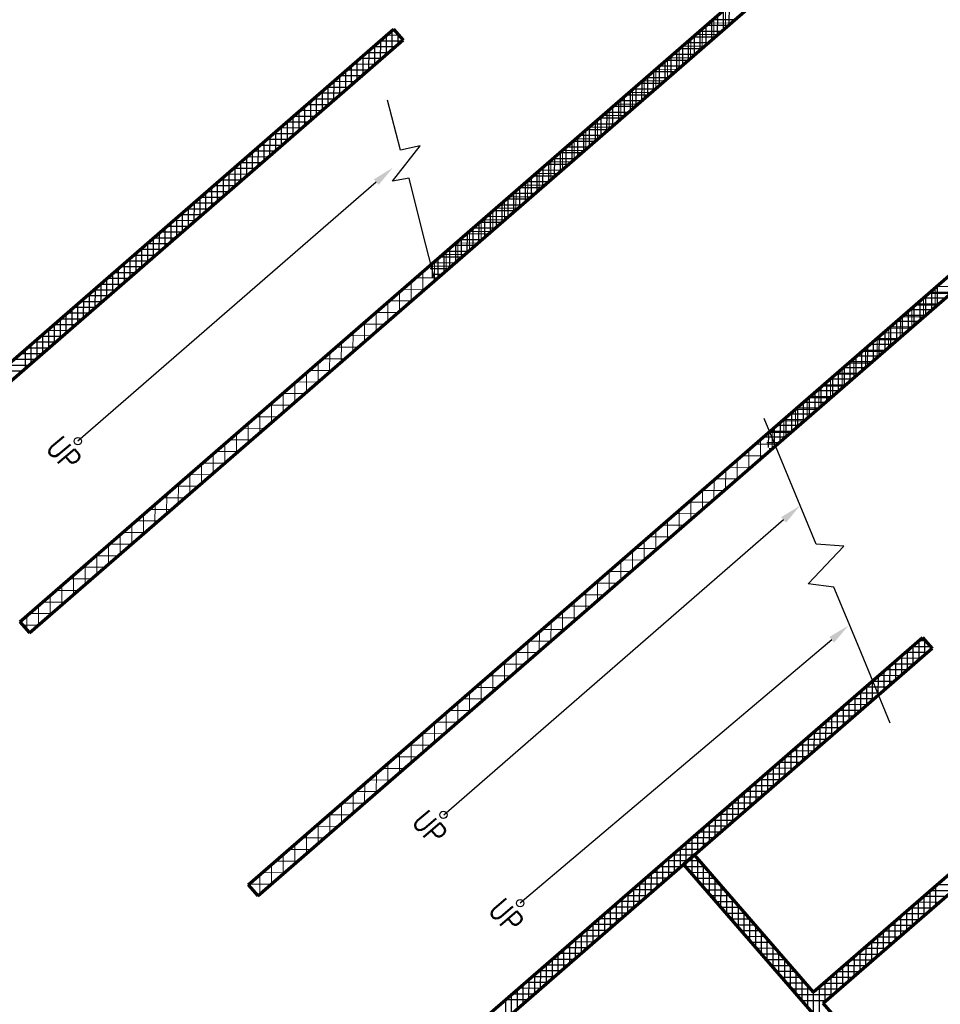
# Model space of a CAD drawing. Header units: millimetres. Extents: x 98667 to 994031, y -2704 to 533009.
# Tile 146 of 256: x 545040 to 557621, y 307550 to 321004. Entities that reach past the tile are written whole.
import ezdxf

# ---------------------------------------------------------------- set-up
doc = ezdxf.new("R2010")
doc.units = ezdxf.units.MM
for name, color, linetype, lineweight in [('A-ANNO-TARG', 4, 'Continuous', 30), ('A-WALL-FULL', 6, 'Continuous', 70), ('A-WALL-PATT', 5, 'Continuous', 15)]:
    doc.layers.add(name, color=color, linetype=linetype, lineweight=lineweight)
doc.layers.add('A-WALL-PATT-50', color=5, linetype='Continuous')
doc.styles.add('SOM-TEXT', font='SIMPLEX.shx', dxfattribs={"width": 0.8})

msp = doc.modelspace()

# ---------------------------------------------------------------- linework, layer by layer
at = {"layer": 'A-ANNO-TARG', "color": 251}
for p, q in [((550246, 319222, 0), (550065, 319904, 0)), ((550135, 318796, 0), (550513, 319280, 0)), ((550513, 319280, 0), (550246, 319222, 0)), ((549913, 318785, 0), (545835, 315245, 0)), ((550364, 318837, 0), (550135, 318796, 0)), ((550551, 318089, 0), (550364, 318837, 0)), ((550713, 317450, 0), (550551, 318089, 0)), ((555924, 313838), (555213, 315554)), ((555479, 314168), (550834, 310135)), ((555815, 313294), (556304, 313808)), ((556304, 313808), (555924, 313838)), ((556167, 313252), (555815, 313294)), ((556512, 312420), (556167, 313252)), ((556137, 312531), (551881, 308930)), ((556937, 311393), (556512, 312420))]:
    msp.add_line(p, q, dxfattribs=at)
for centre in [(545835, 315244, 0), (550830, 310139), (551879, 308931)]:
    msp.add_circle(centre, 50, dxfattribs=at)
for points in [[(549880, 318823, 0), (550139, 318982, 0), (549946, 318747, 0)], [(555446, 314206), (555706, 314365), (555512, 314131)], [(556105, 312569), (556366, 312725), (556169, 312493)]]:
    msp.add_solid(points, dxfattribs=at)
at = {"layer": 'A-WALL-FULL', "color": 251, "linetype": 'ByBlock'}
for p, q in [((545040, 312775), (556090, 322380, 0)), ((545172, 312624), (556371, 322360)), ((544113, 315626), (550150, 320874)), ((550150, 320874), (550281, 320724)), ((550281, 320724), (544244, 315475)), ((548163, 309183), (559362, 318920, 0)), ((548295, 309032), (559342, 318638, 0)), ((545040, 312775), (545172, 312624)), ((551339, 307313), (557376, 312562)), ((557376, 312562), (557508, 312411)), ((557508, 312411), (551470, 307162)), ((559362, 310735), (555890, 307717)), ((556021, 307566), (559493, 310584)), ((554262, 309590), (554111, 309459)), ((555890, 307717), (554262, 309590)), ((554111, 309459), (557054, 306073)), ((548163, 309183), (548295, 309032)), ((557205, 306204), (556021, 307566))]:
    msp.add_line(p, q, dxfattribs=at)
at = {"layer": 'A-WALL-PATT', "color": 251}
for p, q in [((556090, 322380), (545040, 312775)), ((545172, 312624), (556372, 322361)), ((559362, 318920, 0), (548163, 309183, 0)), ((548295, 309032, 0), (559342, 318638, 0)), ((545040, 312775), (545172, 312624)), ((548163, 309183, 0), (548295, 309032, 0))]:
    msp.add_line(p, q, dxfattribs=at)
at = {"layer": 'A-WALL-PATT', "color": 251, "linetype": 'Continuous'}
for p, q in [((554686, 320895), (554687, 321161)), ((554760, 320959), (554456, 320960)), ((554527, 320757), (554528, 321023)), ((550052, 320524), (550052, 320789)), ((550154, 320870), (550145, 320870)), ((550211, 320662), (550211, 320804)), ((554577, 320801), (554274, 320802)), ((554368, 320619), (554369, 320884)), ((549892, 320386), (549893, 320651)), ((550266, 320711), (549963, 320712)), ((554395, 320643), (554092, 320643)), ((554209, 320480), (554210, 320746)), ((549733, 320247), (549734, 320512)), ((550084, 320552), (549781, 320553)), ((554050, 320342), (554051, 320608)), ((549574, 320109), (549575, 320374)), ((549902, 320394), (549599, 320395)), ((553891, 320204), (553891, 320469)), ((554213, 320484), (553910, 320485)), ((549415, 319971), (549416, 320236)), ((549720, 320236), (549417, 320237)), ((554031, 320326), (553727, 320327)), ((553732, 320065), (553732, 320331)), ((549256, 319832), (549257, 320097)), ((553849, 320168), (553545, 320169)), ((553572, 319927), (553573, 320193)), ((549097, 319694), (549097, 319959)), ((549538, 320078), (549235, 320079)), ((553667, 320010), (553363, 320010)), ((553413, 319789), (553414, 320054)), ((549356, 319919), (549053, 319920)), ((553485, 319851), (553181, 319852)), ((553254, 319650), (553255, 319916)), ((549174, 319761), (548871, 319762)), ((548938, 319556), (548938, 319821)), ((553303, 319693), (552999, 319694)), ((553095, 319512), (553096, 319778)), ((548992, 319603), (548689, 319604)), ((548778, 319417), (548779, 319682)), ((552936, 319374), (552937, 319639)), ((548810, 319445), (548507, 319446)), ((548619, 319279), (548620, 319544)), ((552777, 319235), (552777, 319501)), ((553121, 319535), (552817, 319536)), ((548628, 319286), (548325, 319287)), ((548460, 319141), (548461, 319406)), ((552618, 319097), (552618, 319363)), ((552939, 319377), (552635, 319377)), ((548301, 319002), (548302, 319267)), ((552757, 319218), (552453, 319219)), ((552458, 318959), (552459, 319224)), ((548142, 318864), (548143, 319129)), ((548446, 319128), (548143, 319129)), ((552575, 319060), (552271, 319061)), ((552299, 318820), (552300, 319086)), ((548264, 318970), (547961, 318971)), ((547983, 318726), (547984, 318991)), ((552393, 318902), (552089, 318903)), ((552140, 318682), (552141, 318948)), ((548082, 318812), (547778, 318813)), ((547824, 318587), (547824, 318852)), ((551981, 318544), (551982, 318809)), ((547900, 318653), (547596, 318654)), ((547665, 318449), (547665, 318714)), ((551822, 318405), (551823, 318671)), ((552211, 318744), (551907, 318744)), ((547718, 318495), (547414, 318496)), ((547505, 318311), (547506, 318576)), ((551663, 318267), (551664, 318533)), ((552029, 318585), (551725, 318586)), ((547346, 318172), (547347, 318437)), ((551504, 318129), (551504, 318394)), ((551847, 318427), (551543, 318428)), ((547187, 318034), (547188, 318299)), ((547536, 318337), (547232, 318338)), ((551345, 317990), (551345, 318256)), ((551665, 318269), (551361, 318270)), ((547028, 317896), (547029, 318161)), ((547354, 318179), (547050, 318180)), ((551483, 318111), (551179, 318111)), ((551185, 317852), (551186, 318118)), ((547172, 318020), (546868, 318021)), ((546869, 317757), (546870, 318022)), ((551301, 317952), (550997, 317953)), ((551026, 317714), (551027, 317979)), ((546990, 317862), (546686, 317863)), ((546710, 317619), (546710, 317884)), ((550867, 317575), (550868, 317841)), ((546808, 317704), (546504, 317705)), ((546551, 317481), (546551, 317746)), ((550708, 317437), (550709, 317703)), ((551119, 317794), (550815, 317795)), ((546626, 317546), (546322, 317547)), ((546392, 317342), (546392, 317608)), ((550549, 317299), (550550, 317564)), ((550937, 317636), (550633, 317637)), ((546232, 317204), (546233, 317469)), ((550390, 317160), (550390, 317426)), ((550755, 317478), (550451, 317478)), ((546073, 317066), (546074, 317331)), ((546444, 317387), (546140, 317388)), ((550231, 317022), (550231, 317288)), ((550573, 317319), (550269, 317320)), ((557551, 317081), (557552, 317346)), ((545914, 316927), (545915, 317193)), ((546262, 317229), (545958, 317230)), ((550071, 316884), (550072, 317149)), ((550390, 317161), (550087, 317162)), ((557392, 316942), (557393, 317208)), ((557758, 317261), (557455, 317262)), ((545755, 316789), (545756, 317054)), ((546079, 317071), (545776, 317072)), ((550208, 317003), (549905, 317004)), ((549912, 316745), (549913, 317011)), ((557233, 316804), (557234, 317070)), ((557576, 317102), (557273, 317103)), ((545897, 316913), (545594, 316914)), ((545596, 316651), (545597, 316916)), ((549753, 316607), (549754, 316873)), ((557074, 316666), (557075, 316931)), ((557394, 316944), (557091, 316945)), ((545715, 316754), (545412, 316755)), ((545437, 316512), (545437, 316778)), ((549594, 316469), (549595, 316734)), ((550026, 316845), (549723, 316845)), ((557212, 316786), (556909, 316787)), ((556915, 316527), (556916, 316793)), ((545533, 316596), (545230, 316597)), ((545278, 316374), (545278, 316639)), ((549435, 316330), (549436, 316596)), ((549844, 316686), (549540, 316687)), ((557030, 316628), (556727, 316629)), ((556756, 316389), (556757, 316655)), ((545118, 316236), (545119, 316501)), ((549662, 316528), (549358, 316529)), ((556848, 316469), (556545, 316470)), ((556597, 316250), (556597, 316516)), ((545351, 316438), (545048, 316439)), ((549480, 316370), (549176, 316371)), ((549276, 316192), (549277, 316458)), ((556438, 316112), (556438, 316378)), ((545169, 316280), (544866, 316281)), ((549298, 316212), (548994, 316212)), ((549117, 316054), (549117, 316319)), ((556278, 315974), (556279, 316239)), ((556666, 316311), (556363, 316312)), ((548958, 315915), (548958, 316181)), ((556119, 315835), (556120, 316101)), ((556484, 316153), (556181, 316154)), ((548798, 315777), (548799, 316043)), ((549116, 316053), (548812, 316054)), ((555960, 315697), (555961, 315963)), ((556302, 315995), (555999, 315996)), ((548934, 315895), (548630, 315896)), ((548639, 315639), (548640, 315904)), ((555801, 315559), (555802, 315824)), ((556120, 315836), (555817, 315837)), ((548752, 315737), (548448, 315738)), ((548480, 315500), (548481, 315766)), ((555938, 315678), (555635, 315679)), ((555642, 315420), (555643, 315686)), ((548570, 315579), (548266, 315579)), ((548321, 315362), (548322, 315628)), ((555756, 315520), (555453, 315521)), ((555483, 315282), (555483, 315548)), ((548388, 315420), (548084, 315421)), ((548162, 315224), (548163, 315489)), ((555324, 315144), (555324, 315409)), ((548206, 315262), (547902, 315263)), ((548003, 315085), (548003, 315351)), ((555164, 315005), (555165, 315271)), ((555574, 315362), (555271, 315363)), ((547844, 314947), (547844, 315213)), ((555005, 314867), (555006, 315132)), ((555392, 315203), (555089, 315204)), ((547684, 314809), (547685, 315074)), ((548024, 315104), (547720, 315105)), ((554846, 314728), (554847, 314994)), ((555210, 315045), (554907, 315046)), ((547525, 314670), (547526, 314936)), ((547842, 314946), (547538, 314946)), ((554687, 314590), (554688, 314856)), ((555028, 314887), (554725, 314888)), ((547660, 314787), (547356, 314788)), ((547366, 314532), (547367, 314798)), ((554528, 314452), (554529, 314717)), ((554846, 314729), (554543, 314730)), ((547478, 314629), (547174, 314630)), ((547207, 314394), (547208, 314659)), ((554369, 314313), (554370, 314579)), ((547296, 314471), (546992, 314472)), ((547048, 314255), (547049, 314521)), ((554664, 314570), (554361, 314571)), ((547114, 314313), (546810, 314313)), ((546889, 314117), (546890, 314383)), ((554482, 314412), (554179, 314413)), ((554210, 314175), (554210, 314441)), ((546730, 313979), (546730, 314244)), ((554300, 314254), (553997, 314255)), ((554051, 314037), (554051, 314302)), ((546571, 313840), (546571, 314106)), ((546932, 314154), (546628, 314155)), ((554118, 314096), (553815, 314097)), ((553891, 313898), (553892, 314164)), ((546411, 313702), (546412, 313968)), ((546750, 313996), (546446, 313997)), ((553936, 313937), (553633, 313938)), ((553732, 313760), (553733, 314026)), ((546252, 313564), (546253, 313829)), ((546568, 313838), (546264, 313839)), ((553754, 313779), (553451, 313780)), ((553573, 313621), (553574, 313887)), ((546386, 313680), (546082, 313680)), ((546093, 313425), (546094, 313691)), ((553414, 313483), (553415, 313749)), ((546203, 313521), (545900, 313522)), ((545934, 313287), (545935, 313553)), ((553255, 313345), (553256, 313610)), ((553572, 313621), (553269, 313622)), ((545775, 313149), (545776, 313414)), ((553390, 313463), (553087, 313464)), ((553096, 313206), (553096, 313472)), ((545616, 313011), (545617, 313276)), ((546021, 313363), (545718, 313364)), ((553209, 313304), (552905, 313305)), ((552937, 313068), (552937, 313334)), ((545457, 312872), (545457, 313138)), ((545839, 313205), (545535, 313206)), ((553027, 313146), (552723, 313147)), ((552777, 312930), (552778, 313195)), ((545298, 312734), (545298, 312999)), ((545657, 313047), (545353, 313047)), ((552845, 312988), (552541, 312989)), ((552618, 312791), (552619, 313057)), ((545139, 312662), (545139, 312861)), ((545475, 312888), (545171, 312889)), ((552663, 312830), (552359, 312831)), ((552459, 312653), (552460, 312919)), ((545293, 312730), (545079, 312731)), ((552300, 312515), (552301, 312780)), ((552141, 312376), (552142, 312642)), ((552481, 312671), (552177, 312672)), ((551982, 312238), (551983, 312503)), ((552299, 312513), (551995, 312514)), ((557486, 312436), (557232, 312436)), ((557331, 312258), (557332, 312523)), ((557490, 312396), (557491, 312430)), ((552117, 312355), (551813, 312356)), ((551823, 312099), (551823, 312365)), ((557172, 312119), (557173, 312385)), ((551935, 312197), (551631, 312198)), ((551664, 311961), (551664, 312227)), ((557013, 311981), (557014, 312247)), ((557354, 312277), (557050, 312278)), ((551753, 312038), (551449, 312039)), ((551504, 311823), (551505, 312088)), ((556854, 311843), (556855, 312108)), ((557172, 312119), (556868, 312120)), ((551345, 311684), (551346, 311950)), ((556990, 311961), (556686, 311962)), ((556695, 311704), (556695, 311970)), ((551186, 311546), (551187, 311812)), ((551571, 311880), (551267, 311881)), ((556808, 311803), (556504, 311803)), ((556536, 311566), (556536, 311832)), ((551027, 311408), (551028, 311673)), ((551389, 311722), (551085, 311723)), ((556626, 311644), (556322, 311645)), ((556376, 311428), (556377, 311693)), ((550868, 311269), (550869, 311535)), ((551207, 311564), (550903, 311565)), ((556444, 311486), (556140, 311487)), ((556217, 311289), (556218, 311555)), ((550709, 311131), (550709, 311397)), ((551025, 311405), (550721, 311406)), ((556058, 311151), (556059, 311417)), ((550843, 311247), (550539, 311248)), ((550550, 310993), (550550, 311258)), ((555899, 311013), (555900, 311278)), ((556262, 311328), (555958, 311329)), ((550661, 311089), (550357, 311090)), ((550390, 310854), (550391, 311120)), ((555740, 310874), (555741, 311140)), ((556080, 311170), (555776, 311170)), ((550231, 310716), (550232, 310981)), ((555581, 310736), (555582, 311002)), ((555898, 311011), (555594, 311012)), ((550072, 310577), (550073, 310843)), ((550479, 310931), (550175, 310932)), ((555716, 310853), (555412, 310854)), ((555422, 310598), (555422, 310863)), ((549913, 310439), (549914, 310705)), ((550297, 310772), (549993, 310773)), ((555534, 310695), (555230, 310696)), ((555263, 310459), (555263, 310725)), ((549754, 310301), (549755, 310566)), ((550115, 310614), (549811, 310615)), ((555103, 310321), (555104, 310587)), ((549595, 310162), (549596, 310428)), ((549933, 310456), (549629, 310457)), ((554944, 310183), (554945, 310448)), ((555352, 310537), (555048, 310537)), ((549436, 310024), (549436, 310290)), ((549751, 310298), (549447, 310299)), ((554785, 310044), (554786, 310310)), ((555169, 310378), (554866, 310379)), ((549569, 310139), (549265, 310140)), ((549277, 309886), (549277, 310151)), ((554626, 309906), (554627, 310172)), ((554987, 310220), (554684, 310221)), ((549117, 309747), (549118, 310013)), ((554467, 309768), (554468, 310033)), ((554805, 310062), (554502, 310063)), ((548958, 309609), (548959, 309875)), ((549387, 309981), (549083, 309982)), ((554308, 309629), (554309, 309895)), ((554623, 309904), (554319, 309904)), ((548799, 309470), (548800, 309736)), ((549205, 309823), (548901, 309824)), ((554441, 309745), (554137, 309746)), ((554149, 309491), (554149, 309757)), ((549023, 309665), (548719, 309666)), ((553990, 309353), (553990, 309618)), ((548841, 309506), (548537, 309507)), ((548640, 309332), (548641, 309598)), ((553830, 309214), (553831, 309480)), ((554259, 309587), (553955, 309588)), ((554148, 309416), (554149, 309491)), ((554265, 309587), (554259, 309587)), ((554307, 309234), (554308, 309538)), ((548659, 309348), (548355, 309349)), ((548481, 309194), (548482, 309459)), ((553671, 309076), (553672, 309342)), ((554077, 309429), (553773, 309430)), ((554403, 309428), (554137, 309429)), ((554465, 309052), (554466, 309356)), ((548322, 309055), (548323, 309321)), ((553512, 308938), (553513, 309203)), ((553895, 309271), (553591, 309271)), ((554541, 309269), (554276, 309270)), ((548477, 309190), (548173, 309191)), ((553353, 308799), (553354, 309065)), ((553713, 309112), (553409, 309113)), ((554680, 309110), (554414, 309110)), ((554623, 308870), (554624, 309174)), ((557481, 308835), (557481, 309100)), ((557787, 309101), (557483, 309102)), ((553194, 308661), (553195, 308927)), ((553531, 308954), (553227, 308955)), ((554818, 308951), (554552, 308951)), ((554781, 308688), (554782, 308992)), ((557605, 308943), (557301, 308944)), ((557321, 308696), (557322, 308962)), ((553349, 308796), (553045, 308797)), ((554956, 308791), (554691, 308792)), ((554940, 308506), (554941, 308810)), ((557162, 308558), (557163, 308823)), ((553035, 308523), (553035, 308788)), ((557003, 308420), (557004, 308685)), ((557423, 308785), (557119, 308786)), ((553167, 308638), (552863, 308639)), ((552876, 308384), (552876, 308650)), ((555095, 308632), (554829, 308633)), ((555098, 308324), (555099, 308628)), ((556844, 308281), (556845, 308547)), ((557241, 308626), (556937, 308627)), ((552985, 308479), (552681, 308480)), ((552716, 308246), (552717, 308512)), ((555233, 308473), (554967, 308474)), ((555256, 308142), (555257, 308445)), ((556685, 308143), (556686, 308408)), ((557059, 308468), (556755, 308469)), ((552803, 308321), (552499, 308322)), ((552557, 308108), (552558, 308373)), ((555371, 308314), (555106, 308315)), ((555414, 307960), (555415, 308263)), ((556526, 308005), (556527, 308270)), ((556877, 308310), (556573, 308311)), ((552621, 308163), (552317, 308164)), ((552398, 307969), (552399, 308235)), ((555510, 308155), (555244, 308156)), ((556367, 307866), (556367, 308132)), ((556695, 308152), (556391, 308153)), ((552439, 308005), (552135, 308006)), ((552239, 307831), (552240, 308097)), ((555648, 307996), (555382, 307997)), ((555573, 307778), (555574, 308081)), ((556208, 307728), (556208, 307993)), ((556513, 307993), (556209, 307994)), ((552080, 307693), (552081, 307958)), ((555731, 307595), (555732, 307899)), ((556048, 307590), (556049, 307855)), ((551921, 307554), (551922, 307820)), ((552257, 307846), (551953, 307847)), ((555786, 307837), (555521, 307837)), ((555889, 307413), (555890, 307717)), ((556331, 307835), (556027, 307836)), ((551762, 307416), (551762, 307682)), ((552075, 307688), (551771, 307689)), ((556149, 307677), (555659, 307678))]:
    msp.add_line(p, q, dxfattribs=at)
at = {"layer": 'A-WALL-PATT-50', "color": 251, "linetype": 'Continuous'}
for p, q in [((554737, 320940), (554738, 321205)), ((554578, 320801), (554579, 321067)), ((554658, 320871), (554659, 321136)), ((554718, 320923), (554415, 320924)), ((554419, 320663), (554420, 320929)), ((554499, 320732), (554499, 320998)), ((554810, 321003), (554506, 321003)), ((550052, 320524), (550052, 320789)), ((550223, 320790), (550054, 320791)), ((550131, 320593), (550132, 320858)), ((550154, 320870), (550145, 320870)), ((550211, 320662), (550211, 320804)), ((554536, 320765), (554233, 320766)), ((554260, 320525), (554261, 320790)), ((554627, 320844), (554324, 320845)), ((554340, 320594), (554340, 320860)), ((550175, 320632), (549872, 320632)), ((549892, 320386), (549893, 320651)), ((550266, 320711), (549963, 320712)), ((549972, 320455), (549973, 320720)), ((554101, 320386), (554102, 320652)), ((554445, 320686), (554142, 320687)), ((554180, 320456), (554181, 320721)), ((549733, 320247), (549734, 320512)), ((550084, 320552), (549781, 320553)), ((549813, 320316), (549814, 320582)), ((553942, 320248), (553942, 320514)), ((554263, 320528), (553959, 320529)), ((554021, 320317), (554022, 320583)), ((554354, 320607), (554051, 320608)), ((549574, 320109), (549575, 320374)), ((549902, 320394), (549599, 320395)), ((549654, 320178), (549654, 320443)), ((549993, 320473), (549690, 320474)), ((554081, 320370), (553777, 320370)), ((553783, 320110), (553783, 320375)), ((553862, 320179), (553863, 320445)), ((554172, 320449), (553868, 320449)), ((549415, 319971), (549416, 320236)), ((549720, 320236), (549417, 320237)), ((549495, 320040), (549495, 320305)), ((549811, 320315), (549508, 320316)), ((553623, 319971), (553624, 320237)), ((553990, 320290), (553686, 320291)), ((553703, 320041), (553704, 320306)), ((549256, 319832), (549257, 320097)), ((549629, 320157), (549326, 320158)), ((549335, 319901), (549336, 320167)), ((553464, 319833), (553465, 320099)), ((553808, 320132), (553504, 320133)), ((553544, 319902), (553545, 320168)), ((553899, 320211), (553595, 320212)), ((549097, 319694), (549097, 319959)), ((549447, 319999), (549144, 319999)), ((549176, 319763), (549177, 320028)), ((549538, 320078), (549235, 320079)), ((553305, 319695), (553306, 319960)), ((553626, 319974), (553322, 319975)), ((553385, 319764), (553385, 320030)), ((553717, 320053), (553413, 320054)), ((549265, 319840), (548962, 319841)), ((549017, 319625), (549018, 319890)), ((549356, 319919), (549053, 319920)), ((553226, 319626), (553226, 319891)), ((553535, 319895), (553231, 319896)), ((548858, 319486), (548859, 319752)), ((549174, 319761), (548871, 319762)), ((548938, 319556), (548938, 319821)), ((553353, 319737), (553049, 319737)), ((553066, 319487), (553067, 319753)), ((553444, 319816), (553140, 319816)), ((553146, 319556), (553147, 319822)), ((548992, 319603), (548689, 319604)), ((548699, 319348), (548700, 319613)), ((548778, 319417), (548779, 319682)), ((549083, 319682), (548780, 319683)), ((553171, 319578), (552867, 319579)), ((552907, 319349), (552908, 319615)), ((553262, 319657), (552958, 319658)), ((552987, 319418), (552988, 319684)), ((548810, 319445), (548507, 319446)), ((548540, 319210), (548541, 319475)), ((548901, 319524), (548598, 319525)), ((548619, 319279), (548620, 319544)), ((552989, 319420), (552685, 319421)), ((552748, 319211), (552749, 319476)), ((553080, 319499), (552776, 319500)), ((552828, 319280), (552829, 319545)), ((548628, 319286), (548325, 319287)), ((548381, 319071), (548381, 319337)), ((548719, 319366), (548416, 319366)), ((548460, 319141), (548461, 319406)), ((552589, 319072), (552590, 319338)), ((552898, 319341), (552594, 319342)), ((552669, 319142), (552669, 319407)), ((548222, 318933), (548222, 319198)), ((548537, 319207), (548234, 319208)), ((548301, 319002), (548302, 319267)), ((552716, 319183), (552412, 319183)), ((552430, 318934), (552431, 319200)), ((552807, 319262), (552503, 319263)), ((552510, 319003), (552510, 319269)), ((548355, 319049), (548052, 319050)), ((548062, 318795), (548063, 319060)), ((548142, 318864), (548143, 319129)), ((548446, 319128), (548143, 319129)), ((552534, 319024), (552230, 319025)), ((552271, 318796), (552272, 319061)), ((552625, 319104), (552321, 319104)), ((552350, 318865), (552351, 319130)), ((548173, 318891), (547870, 318892)), ((547903, 318656), (547904, 318922)), ((548264, 318970), (547961, 318971)), ((547983, 318726), (547984, 318991)), ((552112, 318657), (552112, 318923)), ((552443, 318945), (552139, 318946)), ((552191, 318727), (552192, 318992)), ((547744, 318518), (547745, 318783)), ((548082, 318812), (547778, 318813)), ((547824, 318587), (547824, 318852)), ((551953, 318519), (551953, 318785)), ((552261, 318787), (551957, 318788)), ((552032, 318588), (552033, 318854)), ((552352, 318866), (552048, 318867)), ((547585, 318380), (547586, 318645)), ((547900, 318653), (547596, 318654)), ((547665, 318449), (547665, 318714)), ((547991, 318733), (547687, 318733)), ((552079, 318629), (551775, 318630)), ((551793, 318381), (551794, 318646)), ((552170, 318708), (551866, 318709)), ((551873, 318450), (551874, 318715)), ((547718, 318495), (547414, 318496)), ((547426, 318241), (547427, 318507)), ((547505, 318311), (547506, 318576)), ((547809, 318574), (547505, 318575)), ((551634, 318242), (551635, 318508)), ((551988, 318550), (551684, 318550)), ((551714, 318312), (551715, 318577)), ((547267, 318103), (547267, 318368)), ((547627, 318416), (547323, 318417)), ((547346, 318172), (547347, 318437)), ((551475, 318104), (551476, 318370)), ((551806, 318391), (551502, 318392)), ((551555, 318173), (551555, 318439)), ((551897, 318471), (551593, 318471)), ((547108, 317965), (547108, 318230)), ((547445, 318258), (547141, 318259)), ((547187, 318034), (547188, 318299)), ((547536, 318337), (547232, 318338)), ((551316, 317966), (551317, 318231)), ((551624, 318233), (551320, 318234)), ((551396, 318035), (551396, 318300)), ((551715, 318312), (551411, 318313)), ((546948, 317826), (546949, 318092)), ((547263, 318100), (546959, 318100)), ((547028, 317896), (547029, 318161)), ((547354, 318179), (547050, 318180)), ((551442, 318075), (551138, 318076)), ((551157, 317827), (551158, 318093)), ((551533, 318154), (551229, 318155)), ((551236, 317897), (551237, 318162)), ((547081, 317941), (546777, 317942)), ((546789, 317688), (546790, 317953)), ((547172, 318020), (546868, 318021)), ((546869, 317757), (546870, 318022)), ((550998, 317689), (550998, 317955)), ((551351, 317996), (551047, 317997)), ((551077, 317758), (551078, 318024)), ((546630, 317550), (546631, 317815)), ((546990, 317862), (546686, 317863)), ((546710, 317619), (546710, 317884)), ((550839, 317551), (550839, 317816)), ((551169, 317838), (550865, 317838)), ((550918, 317620), (550919, 317885)), ((551260, 317917), (550956, 317917)), ((546471, 317411), (546472, 317677)), ((546808, 317704), (546504, 317705)), ((546551, 317481), (546551, 317746)), ((546899, 317783), (546595, 317784)), ((550680, 317487), (550680, 317678)), ((550987, 317679), (550683, 317680)), ((550759, 317482), (550760, 317747)), ((551078, 317758), (550774, 317759)), ((546312, 317273), (546313, 317538)), ((546626, 317546), (546322, 317547)), ((546392, 317342), (546392, 317608)), ((546717, 317625), (546413, 317626)), ((550896, 317600), (550649, 317601)), ((546535, 317467), (546231, 317467)), ((546232, 317204), (546233, 317469)), ((550804, 317521), (550671, 317521)), ((550713, 317442), (550692, 317442)), ((546353, 317308), (546049, 317309)), ((546073, 317066), (546074, 317331)), ((546444, 317387), (546140, 317388)), ((546153, 317135), (546154, 317400)), ((557777, 317277, 0), (557473, 317278, 0)), ((557503, 317039, 0), (557504, 317305, 0)), ((557868, 317356, 0), (557564, 317357, 0)), ((557583, 317108, 0), (557583, 317374, 0)), ((546171, 317150), (545867, 317151)), ((545914, 316927), (545915, 317193)), ((546262, 317229), (545958, 317230)), ((545994, 316996), (545994, 317262)), ((557344, 316900, 0), (557345, 317166, 0)), ((557686, 317198, 0), (557382, 317199, 0)), ((557424, 316970, 0), (557424, 317236, 0)), ((545755, 316789), (545756, 317054)), ((546079, 317071), (545776, 317072)), ((545835, 316858), (545835, 317123)), ((557185, 316762, 0), (557186, 317028, 0)), ((557504, 317040, 0), (557200, 317040, 0)), ((557264, 316831, 0), (557265, 317097, 0)), ((557595, 317119, 0), (557291, 317119, 0)), ((545897, 316913), (545594, 316914)), ((545596, 316651), (545597, 316916)), ((545675, 316720), (545676, 316985)), ((545988, 316992), (545685, 316993)), ((557322, 316881, 0), (557018, 316882, 0)), ((557026, 316624, 0), (557027, 316890, 0)), ((557105, 316693, 0), (557106, 316959, 0)), ((557413, 316960, 0), (557109, 316961, 0)), ((545715, 316754), (545412, 316755)), ((545437, 316512), (545437, 316778)), ((545806, 316834), (545503, 316834)), ((545516, 316581), (545517, 316847)), ((556867, 316485, 0), (556867, 316751, 0)), ((557231, 316802, 0), (556927, 316803, 0)), ((556946, 316554, 0), (556947, 316821, 0)), ((545533, 316596), (545230, 316597)), ((545278, 316374), (545278, 316639)), ((545624, 316675), (545321, 316676)), ((545357, 316443), (545358, 316708)), ((556708, 316347, 0), (556708, 316613, 0)), ((557049, 316644, 0), (556745, 316645, 0)), ((556787, 316416, 0), (556788, 316682, 0)), ((557140, 316723, 0), (556836, 316724, 0)), ((545118, 316236), (545119, 316501)), ((545442, 316517), (545139, 316518)), ((545198, 316305), (545199, 316570)), ((556548, 316209, 0), (556549, 316475, 0)), ((556867, 316486, 0), (556563, 316486, 0)), ((556628, 316278, 0), (556629, 316544, 0)), ((556958, 316565, 0), (556654, 316566, 0)), ((545260, 316359), (544957, 316360)), ((545351, 316438), (545048, 316439)), ((556685, 316327, 0), (556381, 316328, 0)), ((556389, 316070, 0), (556390, 316336, 0)), ((556469, 316139, 0), (556470, 316406, 0)), ((556776, 316407, 0), (556472, 316407, 0)), ((545078, 316201), (544775, 316201)), ((545169, 316280), (544866, 316281)), ((556230, 315932, 0), (556231, 316198, 0)), ((556594, 316248, 0), (556290, 316249, 0)), ((556310, 316001, 0), (556310, 316267, 0)), ((556071, 315793, 0), (556072, 316060, 0)), ((556412, 316090, 0), (556107, 316091, 0)), ((556151, 315863, 0), (556151, 316129, 0)), ((556503, 316169, 0), (556198, 316170, 0)), ((556230, 315932, 0), (555925, 315933, 0)), ((555991, 315724, 0), (555992, 315991, 0)), ((556321, 316011, 0), (556016, 316012, 0)), ((555832, 315586, 0), (555833, 315852, 0)), ((556139, 315853, 0), (555834, 315853, 0)), ((555912, 315655, 0), (555913, 315921, 0)), ((555957, 315694, 0), (555652, 315695, 0)), ((555673, 315448, 0), (555674, 315714, 0)), ((556048, 315774, 0), (555743, 315774, 0)), ((555753, 315517, 0), (555753, 315783, 0)), ((555775, 315536, 0), (555470, 315537, 0)), ((555514, 315309, 0), (555515, 315576, 0)), ((555866, 315615, 0), (555561, 315616, 0)), ((555594, 315378, 0), (555594, 315645, 0)), ((555355, 315171, 0), (555356, 315437, 0)), ((555684, 315457, 0), (555379, 315458, 0)), ((555434, 315240, 0), (555435, 315506, 0)), ((555502, 315299, 0), (555217, 315300, 0)), ((555275, 315158, 0), (555276, 315368, 0)), ((555593, 315378, 0), (555288, 315379, 0)), ((555411, 315220, 0), (555250, 315220, 0)), ((555320, 315141, 0), (555283, 315141, 0)), ((557486, 312436), (557232, 312436)), ((557252, 312188), (557252, 312454)), ((557417, 312515), (557323, 312516)), ((557331, 312258), (557332, 312523)), ((557411, 312327), (557411, 312521)), ((557490, 312396), (557491, 312430)), ((557093, 312050), (557093, 312316)), ((557445, 312357), (557141, 312357)), ((557172, 312119), (557173, 312385)), ((556933, 311912), (556934, 312177)), ((557263, 312198), (556959, 312199)), ((557013, 311981), (557014, 312247)), ((557354, 312277), (557050, 312278)), ((556774, 311773), (556775, 312039)), ((557081, 312040), (556777, 312041)), ((556854, 311843), (556855, 312108)), ((557172, 312119), (556868, 312120)), ((556615, 311635), (556616, 311901)), ((556990, 311961), (556686, 311962)), ((556695, 311704), (556695, 311970)), ((556456, 311497), (556457, 311762)), ((556808, 311803), (556504, 311803)), ((556536, 311566), (556536, 311832)), ((556899, 311882), (556595, 311883)), ((556297, 311358), (556298, 311624)), ((556626, 311644), (556322, 311645)), ((556376, 311428), (556377, 311693)), ((556717, 311724), (556413, 311724)), ((556138, 311220), (556139, 311486)), ((556444, 311486), (556140, 311487)), ((556217, 311289), (556218, 311555)), ((556535, 311565), (556231, 311566)), ((555979, 311082), (555979, 311347)), ((556353, 311407), (556049, 311408)), ((556058, 311151), (556059, 311417)), ((556171, 311249), (555867, 311250)), ((555899, 311013), (555900, 311278)), ((556262, 311328), (555958, 311329)), ((555989, 311091), (555685, 311091)), ((555740, 310874), (555741, 311140)), ((556080, 311170), (555776, 311170)), ((555820, 310943), (555820, 311209)), ((555581, 310736), (555582, 311002)), ((555898, 311011), (555594, 311012)), ((555660, 310805), (555661, 311071)), ((555716, 310853), (555412, 310854)), ((555422, 310598), (555422, 310863)), ((555501, 310667), (555502, 310932)), ((555807, 310932), (555503, 310933)), ((555534, 310695), (555230, 310696)), ((555263, 310459), (555263, 310725)), ((555625, 310774), (555321, 310775)), ((555342, 310528), (555343, 310794)), ((555103, 310321), (555104, 310587)), ((555443, 310616), (555139, 310617)), ((555183, 310390), (555184, 310656)), ((554944, 310183), (554945, 310448)), ((555261, 310458), (554957, 310458)), ((555024, 310252), (555025, 310517)), ((555352, 310537), (555048, 310537)), ((555078, 310299), (554775, 310300)), ((554785, 310044), (554786, 310310)), ((554865, 310113), (554865, 310379)), ((555169, 310378), (554866, 310379)), ((554896, 310141), (554593, 310142)), ((554626, 309906), (554627, 310172)), ((554987, 310220), (554684, 310221)), ((554706, 309975), (554706, 310241)), ((554467, 309768), (554468, 310033)), ((554805, 310062), (554502, 310063)), ((554546, 309837), (554547, 310102)), ((554308, 309629), (554309, 309895)), ((554623, 309904), (554319, 309904)), ((554387, 309698), (554388, 309964)), ((554714, 309983), (554410, 309984)), ((554441, 309745), (554137, 309746)), ((554149, 309491), (554149, 309757)), ((554228, 309560), (554229, 309826)), ((554532, 309825), (554228, 309825)), ((553990, 309353), (553990, 309618)), ((554350, 309666), (554046, 309667)), ((554069, 309422), (554070, 309687)), ((553830, 309214), (553831, 309480)), ((554168, 309508), (553864, 309509)), ((553910, 309283), (553911, 309549)), ((554259, 309587), (553955, 309588)), ((554148, 309416), (554149, 309491)), ((554334, 309508), (554168, 309508)), ((554228, 309325), (554228, 309560)), ((554265, 309587), (554259, 309587)), ((554307, 309234), (554308, 309538)), ((553671, 309076), (553672, 309342)), ((553986, 309350), (553682, 309351)), ((553751, 309145), (553752, 309411)), ((554077, 309429), (553773, 309430)), ((554403, 309428), (554137, 309429)), ((554472, 309348), (554206, 309349)), ((554386, 309143), (554387, 309447)), ((554465, 309052), (554466, 309356)), ((553512, 308938), (553513, 309203)), ((553895, 309271), (553591, 309271)), ((553592, 309007), (553592, 309272)), ((554541, 309269), (554276, 309270)), ((554544, 308961), (554545, 309265)), ((553353, 308799), (553354, 309065)), ((553713, 309112), (553409, 309113)), ((553433, 308869), (553433, 309134)), ((553804, 309192), (553500, 309192)), ((554610, 309189), (554345, 309190)), ((554680, 309110), (554414, 309110)), ((554623, 308870), (554624, 309174)), ((554702, 308779), (554703, 309083)), ((557481, 308835), (557481, 309100)), ((557787, 309101), (557483, 309102)), ((557560, 308904), (557561, 309169)), ((557878, 309180), (557574, 309181)), ((553194, 308661), (553195, 308927)), ((553531, 308954), (553227, 308955)), ((553273, 308730), (553274, 308996)), ((553622, 309033), (553318, 309034)), ((554749, 309030), (554483, 309031)), ((554818, 308951), (554552, 308951)), ((554781, 308688), (554782, 308992)), ((557605, 308943), (557301, 308944)), ((557321, 308696), (557322, 308962)), ((557696, 309022), (557392, 309023)), ((557401, 308765), (557402, 309031)), ((553349, 308796), (553045, 308797)), ((553114, 308592), (553115, 308857)), ((553440, 308875), (553136, 308876)), ((554887, 308871), (554621, 308872)), ((554956, 308791), (554691, 308792)), ((554861, 308597), (554861, 308901)), ((554940, 308506), (554941, 308810)), ((557162, 308558), (557163, 308823)), ((557514, 308864), (557210, 308865)), ((557242, 308627), (557243, 308893)), ((553258, 308717), (552954, 308718)), ((552955, 308454), (552956, 308719)), ((553035, 308523), (553035, 308788)), ((555025, 308712), (554760, 308713)), ((555019, 308415), (555020, 308719)), ((557003, 308420), (557004, 308685)), ((557332, 308706), (557028, 308706)), ((557083, 308489), (557083, 308754)), ((557423, 308785), (557119, 308786)), ((553076, 308559), (552772, 308559)), ((552796, 308315), (552797, 308581)), ((553167, 308638), (552863, 308639)), ((552876, 308384), (552876, 308650)), ((555095, 308632), (554829, 308633)), ((555164, 308553), (554898, 308554)), ((555098, 308324), (555099, 308628)), ((555177, 308233), (555178, 308537)), ((556844, 308281), (556845, 308547)), ((557150, 308547), (556846, 308548)), ((556924, 308350), (556924, 308616)), ((557241, 308626), (556937, 308627)), ((552894, 308400), (552590, 308401)), ((552637, 308177), (552638, 308442)), ((552985, 308479), (552681, 308480)), ((552716, 308246), (552717, 308512)), ((555233, 308473), (554967, 308474)), ((555302, 308394), (555036, 308394)), ((555256, 308142), (555257, 308445)), ((556968, 308389), (556664, 308390)), ((556685, 308143), (556686, 308408)), ((557059, 308468), (556755, 308469)), ((556764, 308212), (556765, 308478)), ((552478, 308039), (552478, 308304)), ((552803, 308321), (552499, 308322)), ((552557, 308108), (552558, 308373)), ((555371, 308314), (555106, 308315)), ((555335, 308051), (555336, 308354)), ((555414, 307960), (555415, 308263)), ((556526, 308005), (556527, 308270)), ((556877, 308310), (556573, 308311)), ((556605, 308074), (556606, 308339)), ((552621, 308163), (552317, 308164)), ((552319, 307900), (552319, 308166)), ((552398, 307969), (552399, 308235)), ((552712, 308242), (552408, 308243)), ((555440, 308235), (555175, 308235)), ((555510, 308155), (555244, 308156)), ((555494, 307869), (555494, 308172)), ((556367, 307866), (556367, 308132)), ((556695, 308152), (556391, 308153)), ((556446, 307935), (556447, 308201)), ((556786, 308231), (556482, 308232)), ((552439, 308005), (552135, 308006)), ((552159, 307762), (552160, 308027)), ((552530, 308084), (552226, 308085)), ((552239, 307831), (552240, 308097)), ((555579, 308075), (555313, 308076)), ((555648, 307996), (555382, 307997)), ((555573, 307778), (555574, 308081)), ((555652, 307686), (555653, 307990)), ((556208, 307728), (556208, 307993)), ((556513, 307993), (556209, 307994)), ((556287, 307797), (556288, 308063)), ((556604, 308073), (556300, 308073)), ((552000, 307624), (552001, 307889)), ((552348, 307926), (552044, 307926)), ((552080, 307693), (552081, 307958)), ((555717, 307916), (555451, 307917)), ((555731, 307595), (555732, 307899)), ((556048, 307590), (556049, 307855)), ((556422, 307914), (556118, 307915)), ((556128, 307659), (556129, 307924)), ((551841, 307485), (551842, 307751)), ((552166, 307767), (551862, 307768)), ((551921, 307554), (551922, 307820)), ((552257, 307846), (551953, 307847)), ((555786, 307837), (555521, 307837)), ((555855, 307757), (555590, 307758)), ((555810, 307504), (555811, 307808)), ((555889, 307413), (555890, 307717)), ((556240, 307756), (555936, 307757)), ((555968, 307322), (555970, 307786)), ((556331, 307835), (556027, 307836)), ((551984, 307609), (551680, 307610)), ((551682, 307347), (551683, 307612)), ((551762, 307416), (551762, 307682)), ((552075, 307688), (551771, 307689)), ((556149, 307677), (555659, 307678)), ((556058, 307598), (555728, 307599))]:
    msp.add_line(p, q, dxfattribs=at)

# ---------------------------------------------------------------- texts
at = {"layer": 'A-ANNO-TARG', "color": 251, "style": 'SOM-TEXT', "width": 0.8}
for p in [(545386, 315146, 0), (550385, 310037), (551432, 308832)]:
    msp.add_text('UP', height=300, rotation=310.4192, dxfattribs=at).set_placement(p)

doc.saveas('drawing.dxf')
